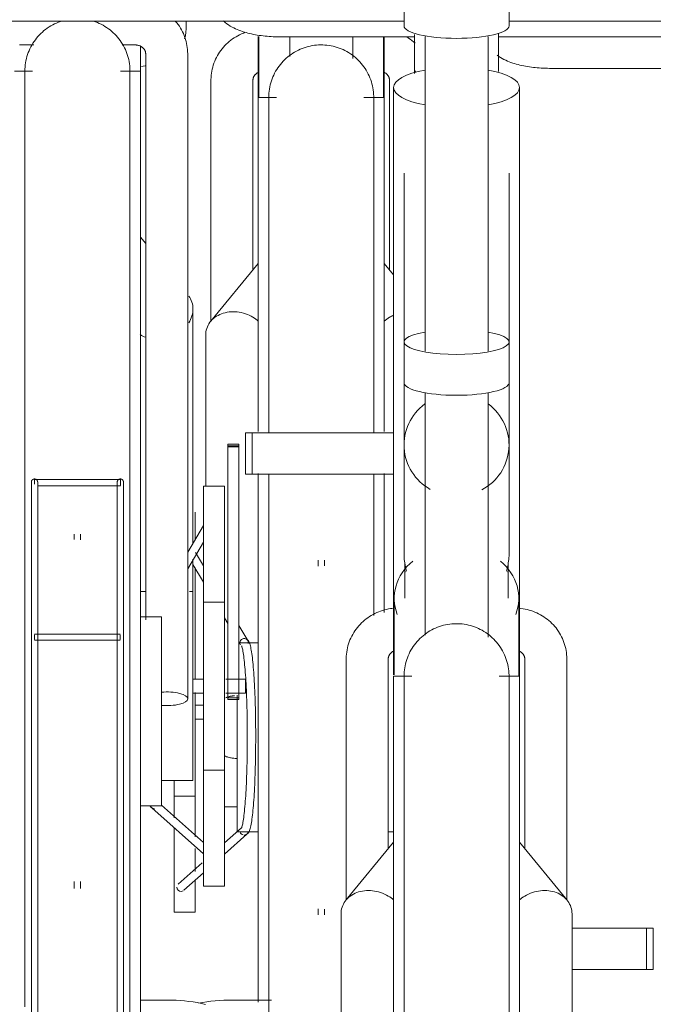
# Model space of a CAD drawing. Extents: x 50445 to 145605, y -10968 to 41989.
# Tile 144 of 256: x 89518 to 89820, y -128 to 341. Entities that reach past the tile are written whole.
import ezdxf

# ---------------------------------------------------------------- set-up
doc = ezdxf.new("R2010")
doc.units = 0
doc.header["$LTSCALE"] = 414.30304
doc.header["$MEASUREMENT"] = 0
doc.layers.add('A-EQPM', color=6, linetype='CONTINUOUS', lineweight=18)

# ---------------------------------------------------------------- blocks, each defined once
blk = doc.blocks.new('97_KA_gestapelde fietsenstalling 8 fietsen 1600x1900 - Type-V114-plotview doorsnede C C  -  1 op 100')
at = {"layer": 'A-EQPM'}
for p, q in [((8417.9, -330.29), (8417.9, -326.56)), ((8452.2, -333.98), (8452.2, -362.96)), ((8452.55, -333.98), (8452.55, -362.96)), ((8467.2, -334.09), (8467.2, -343.5)), ((8497.2, -344.41), (8497.2, -334.09)), ((8511.85, -363), (8511.85, -334.09)), ((8512.2, -362.96), (8512.2, -334.09)), ((8591.1, -349.13), (8712.47, -349.13)), ((8429.7, -354.68), (8429.7, -469.58)), ((8449.7, -445.11), (8449.7, -354.68)), ((8514.7, -354.68), (8514.7, -445.11)), ((8460.94, -362.96), (8452.2, -362.96)), ((8452.2, -522.03), (8452.2, -362.96)), ((8512.2, -362.96), (8502.57, -362.96)), ((8512.2, -362.96), (8512.2, -522.03)), ((8452.2, -442.04), (8429.56, -469.62)), ((8516.63, -447.43), (8512.2, -442.04)), ((8427.2, -476.2), (8427.2, -548.02)), ((8452.2, -667.77), (8452.2, -542.06)), ((8512.2, -542.06), (8512.2, -608.3)), ((8422.2, -560.52), (8422.2, -573.28)), ((8426.09, -585.96), (8422.37, -579.69)), ((8421.13, -585.44), (8426.13, -593.88)), ((8480.7, -583.4), (8480.7, -586.16)), ((8483.7, -586.03), (8483.7, -583.4)), ((8422.2, -586.86), (8422.2, -639.98)), ((8436.13, -610.76), (8437.7, -613.42)), ((8447.21, -621.62), (8442.92, -614.38)), ((8442.92, -622.23), (8443.78, -623.67)), ((8452.2, -622.77), (8442.92, -622.77)), ((8422.2, -646.36), (8422.2, -655.77)), ((8442.2, -667.77), (8442.2, -647.66)), ((8426.13, -652.42), (8422.2, -652.42)), ((8422.2, -655.77), (8422.2, -715.1)), ((8422.2, -659.12), (8426.13, -659.12)), ((8442.2, -712.77), (8442.2, -667.77)), ((8452.2, -793.75), (8452.2, -667.77)), ((8412.2, -706.02), (8412.2, -688.54)), ((8412.2, -695.77), (8422.2, -695.77)), ((8436.13, -700.77), (8442.2, -700.77)), ((8412.2, -751.02), (8412.2, -710.59)), ((8444.17, -710.75), (8436.13, -717.91)), ((8436.13, -723.27), (8446.82, -713.75)), ((8442.2, -712.77), (8452.2, -712.77)), ((8514.04, -712.77), (8516.63, -712.77)), ((8422.2, -720.6), (8422.2, -731.55)), ((8425.45, -727.43), (8414.11, -737.54)), ((8416.77, -740.53), (8426.13, -732.18)), ((8422.2, -735.73), (8422.2, -751.02)), ((8480.7, -749.41), (8480.7, -752.14)), ((8483.7, -752.14), (8483.7, -749.51)), ((8412.2, -751.02), (8422.2, -751.02)), ((8601.63, -758.5), (8637.01, -758.5)), ((8637.01, -758.5), (8640.23, -758.5)), ((8637.01, -778.2), (8637.01, -758.5)), ((8640.23, -778.2), (8640.23, -758.5)), ((8637.01, -778.2), (8601.63, -778.2)), ((8640.23, -778.2), (8637.01, -778.2)), ((8458.52, -792.88), (8437.81, -792.88))]:
    blk.add_line(p, q, dxfattribs=at)
at = {"layer": 'A-EQPM', "flags": 128}
for points in [[(8417.9, -330.29), (8417.8, -331.96), (8417.52, -333.58), (8417.07, -335.1)], [(8446.06, -331.98), (8445.15, -332.33), (8444.24, -332.71), (8443.36, -333.13), (8442.49, -333.58), (8441.63, -334.06), (8440.8, -334.58), (8439.98, -335.12), (8439.19, -335.71), (8438.42, -336.32), (8437.68, -336.96), (8436.96, -337.63), (8436.27, -338.33), (8435.61, -339.06), (8434.98, -339.81), (8434.37, -340.59), (8433.8, -341.4), (8433.27, -342.22), (8432.76, -343.07), (8432.3, -343.94), (8431.86, -344.83), (8431.47, -345.74), (8431.11, -346.66), (8430.8, -347.59), (8430.52, -348.54), (8430.28, -349.5), (8430.08, -350.47), (8429.92, -351.45), (8429.81, -352.43), (8429.73, -353.42), (8429.7, -354.41), (8429.7, -354.68)], [(8526.91, -337.14), (8526.18, -336.49), (8525.41, -335.87), (8524.63, -335.28), (8523.82, -334.72), (8522.99, -334.2)], [(8457.2, -362.96), (8457.22, -361.96), (8457.28, -360.96), (8457.38, -359.97), (8457.52, -358.98), (8457.7, -357.99), (8457.92, -357.02), (8458.17, -356.05), (8458.47, -355.1), (8458.8, -354.15), (8459.17, -353.23), (8459.58, -352.31), (8460.02, -351.42), (8460.5, -350.54), (8461.02, -349.68), (8461.57, -348.85), (8462.15, -348.03), (8462.76, -347.24), (8463.4, -346.48), (8464.08, -345.74), (8464.78, -345.03), (8465.51, -344.35), (8466.27, -343.69), (8467.05, -343.07), (8467.86, -342.48), (8468.69, -341.92), (8469.54, -341.4), (8470.42, -340.91), (8471.31, -340.46), (8472.22, -340.04), (8473.14, -339.66), (8474.08, -339.32), (8475.03, -339.01), (8475.99, -338.74), (8476.97, -338.51), (8477.95, -338.33), (8478.94, -338.17), (8479.93, -338.06), (8480.93, -337.99), (8481.93, -337.96), (8482.93, -337.97), (8483.93, -338.02), (8484.92, -338.11), (8485.92, -338.24), (8486.9, -338.41), (8487.88, -338.62), (8488.85, -338.86), (8489.81, -339.15), (8490.75, -339.47), (8491.69, -339.83), (8492.6, -340.23), (8493.5, -340.66), (8494.39, -341.13), (8495.25, -341.64), (8496.09, -342.18), (8496.91, -342.75), (8497.71, -343.35), (8498.48, -343.99), (8499.23, -344.66), (8499.94, -345.35), (8500.63, -346.07), (8501.29, -346.83), (8501.92, -347.6), (8502.52, -348.4), (8503.09, -349.23), (8503.62, -350.07), (8504.12, -350.94), (8504.58, -351.83), (8505.01, -352.73), (8505.4, -353.65), (8505.75, -354.59), (8506.07, -355.54), (8506.35, -356.5), (8506.59, -357.47), (8506.79, -358.45), (8506.95, -359.43), (8507.07, -360.43), (8507.15, -361.42), (8507.19, -362.42), (8507.2, -362.96)], [(8565.95, -342.92), (8566.77, -343.48), (8567.59, -343.99), (8568.41, -344.46), (8569.23, -344.89), (8570.05, -345.28), (8570.88, -345.65), (8571.71, -345.98), (8572.54, -346.3), (8573.38, -346.59), (8574.24, -346.86), (8575.09, -347.11), (8575.96, -347.35), (8576.84, -347.57), (8577.72, -347.77), (8578.62, -347.96), (8579.52, -348.13), (8580.43, -348.29), (8581.35, -348.43), (8582.27, -348.56), (8583.21, -348.68), (8584.15, -348.78), (8585.09, -348.87), (8586.04, -348.95), (8587, -349.01), (8587.95, -349.06), (8588.91, -349.1), (8589.88, -349.12), (8590.84, -349.13), (8591.1, -349.13)], [(8398.38, -347.96), (8397.48, -348.13), (8396.57, -348.29)], [(8449.7, -354.68), (8449.7, -354.53), (8449.71, -354.39), (8449.73, -354.25), (8449.75, -354.1), (8449.78, -353.96), (8449.81, -353.81), (8449.85, -353.67), (8449.9, -353.52), (8449.95, -353.38), (8450.01, -353.24), (8450.08, -353.09), (8450.15, -352.95), (8450.24, -352.81), (8450.32, -352.67), (8450.42, -352.53), (8450.52, -352.39), (8450.64, -352.26), (8450.75, -352.13), (8450.88, -352), (8451.01, -351.87), (8451.15, -351.75), (8451.3, -351.63), (8451.45, -351.51), (8451.62, -351.4), (8451.78, -351.29), (8451.96, -351.19), (8452.14, -351.09)], [(8512.21, -351.07), (8512.39, -351.16), (8512.57, -351.26), (8512.74, -351.37), (8512.9, -351.48), (8513.06, -351.59), (8513.21, -351.71), (8513.35, -351.84), (8513.48, -351.96), (8513.61, -352.09), (8513.73, -352.22), (8513.84, -352.36), (8513.95, -352.49), (8514.05, -352.63), (8514.14, -352.77), (8514.22, -352.91), (8514.3, -353.06), (8514.37, -353.2), (8514.43, -353.34), (8514.49, -353.49), (8514.54, -353.63), (8514.58, -353.77), (8514.61, -353.92), (8514.64, -354.06), (8514.67, -354.21), (8514.68, -354.35), (8514.69, -354.49), (8514.7, -354.64), (8514.7, -354.68)], [(8457.2, -369.71), (8457.2, -367.4), (8457.2, -365.56), (8457.2, -364.22), (8457.2, -363.35), (8457.2, -362.98), (8457.2, -362.96)], [(8457.2, -362.96), (8457.2, -363.21), (8457.2, -363.94), (8457.2, -365.15), (8457.2, -366.85), (8457.2, -369.04), (8457.2, -371.7), (8457.2, -374.83), (8457.2, -378.43), (8457.2, -382.5), (8457.2, -387.02), (8457.2, -391.99), (8457.2, -397.41), (8457.2, -403.25), (8457.2, -409.52), (8457.2, -416.2), (8457.2, -423.28), (8457.2, -430.76), (8457.2, -438.61), (8457.2, -446.83), (8457.2, -455.41), (8457.2, -464.32), (8457.2, -473.56), (8457.2, -483.11), (8457.2, -492.96), (8457.2, -503.08), (8457.2, -513.47), (8457.2, -522.73)], [(8457.2, -363.35), (8457.2, -362.98), (8457.2, -362.96)], [(8507.2, -522.73), (8507.2, -516.32), (8507.2, -505.86), (8507.2, -495.66), (8507.2, -485.74), (8507.2, -476.11), (8507.2, -466.78), (8507.2, -457.78), (8507.2, -449.11), (8507.2, -440.8), (8507.2, -432.84), (8507.2, -425.26), (8507.2, -418.07), (8507.2, -411.28), (8507.2, -404.9), (8507.2, -398.94), (8507.2, -393.41), (8507.2, -388.32), (8507.2, -383.68), (8507.2, -379.49), (8507.2, -375.76), (8507.2, -372.5), (8507.2, -369.71), (8507.2, -367.4), (8507.2, -365.56), (8507.2, -364.22), (8507.2, -363.35), (8507.2, -362.98), (8507.2, -362.96)], [(8507.2, -362.96), (8507.2, -363.21), (8507.2, -363.94), (8507.2, -365.15), (8507.2, -366.85), (8507.2, -369.04), (8507.2, -369.75)], [(8507.2, -363.35), (8507.2, -362.98), (8507.2, -362.96)], [(8457.2, -542.43), (8457.2, -546.05), (8457.2, -557.32), (8457.2, -568.77), (8457.2, -580.38), (8457.2, -592.12), (8457.2, -603.99), (8457.2, -615.96), (8457.2, -628.01), (8457.2, -640.13), (8457.2, -652.29), (8457.2, -664.48), (8457.2, -667.77)], [(8507.2, -609.67), (8507.2, -607.21), (8507.2, -595.32), (8507.2, -583.53), (8507.2, -571.89), (8507.2, -560.39), (8507.2, -549.07), (8507.2, -542.43)], [(8445.49, -714.25), (8446.54, -713.99), (8447.2, -713.5), (8447.59, -713.02), (8447.85, -712.55), (8448.06, -712.08), (8448.23, -711.57), (8448.39, -711.03), (8448.54, -710.43), (8448.69, -709.78), (8448.83, -709.08), (8448.96, -708.31), (8449.09, -707.48), (8449.22, -706.6), (8449.34, -705.65), (8449.46, -704.65), (8449.58, -703.59), (8449.69, -702.48), (8449.8, -701.31), (8449.91, -700.08), (8450.01, -698.81), (8450.11, -697.49), (8450.2, -696.12), (8450.29, -694.71), (8450.37, -693.25), (8450.45, -691.75), (8450.52, -690.22), (8450.59, -688.65), (8450.66, -687.04), (8450.71, -685.41), (8450.77, -683.74), (8450.82, -682.05), (8450.86, -680.34), (8450.9, -678.61), (8450.93, -676.85), (8450.96, -675.09), (8450.98, -673.31), (8450.99, -671.52), (8451, -669.73), (8451.01, -667.93), (8451.01, -666.13), (8451, -664.34), (8450.99, -662.55), (8450.97, -660.76), (8450.94, -658.99), (8450.92, -657.23), (8450.88, -655.49), (8450.84, -653.76), (8450.79, -652.06), (8450.74, -650.38), (8450.69, -648.73), (8450.63, -647.11), (8450.56, -645.52), (8450.49, -643.96), (8450.41, -642.45), (8450.33, -640.97), (8450.25, -639.53), (8450.16, -638.14), (8450.06, -636.79), (8449.96, -635.49), (8449.86, -634.24), (8449.75, -633.04), (8449.64, -631.9), (8449.53, -630.81), (8449.41, -629.78), (8449.29, -628.8), (8449.16, -627.88), (8449.03, -627.02), (8448.9, -626.22), (8448.76, -625.48), (8448.62, -624.8), (8448.48, -624.18), (8448.32, -623.61), (8448.15, -623.08), (8447.97, -622.6), (8447.74, -622.13), (8447.43, -621.66), (8446.94, -621.16), (8446.1, -620.73), (8445.58, -620.65)], [(8444.23, -624.05), (8444.27, -624.13), (8444.35, -624.33), (8444.45, -624.63), (8444.57, -625.03), (8444.68, -625.52), (8444.81, -626.09), (8444.93, -626.73), (8445.05, -627.44), (8445.17, -628.23), (8445.29, -629.08), (8445.41, -629.99), (8445.52, -630.97), (8445.63, -632.01), (8445.74, -633.11), (8445.85, -634.26), (8445.95, -635.47), (8446.05, -636.73), (8446.14, -638.04), (8446.23, -639.4), (8446.32, -640.81), (8446.4, -642.26), (8446.47, -643.75), (8446.55, -645.28), (8446.61, -646.84), (8446.67, -648.44), (8446.73, -650.07), (8446.78, -651.72), (8446.83, -653.41), (8446.87, -655.11), (8446.91, -656.84), (8446.94, -658.58), (8446.96, -660.34), (8446.98, -662.1), (8447, -663.88), (8447, -665.66), (8447.01, -667.45), (8447, -669.23), (8447, -671.01), (8446.98, -672.79), (8446.96, -674.56), (8446.94, -676.32), (8446.91, -678.06), (8446.87, -679.78), (8446.83, -681.49), (8446.78, -683.17), (8446.73, -684.83), (8446.67, -686.46), (8446.61, -688.05), (8446.55, -689.62), (8446.47, -691.15), (8446.4, -692.64), (8446.32, -694.09), (8446.23, -695.49), (8446.14, -696.85), (8446.05, -698.16), (8445.95, -699.42), (8445.85, -700.63), (8445.74, -701.79), (8445.63, -702.89), (8445.52, -703.92), (8445.41, -704.9), (8445.29, -705.82), (8445.17, -706.67), (8445.05, -707.45), (8444.93, -708.17), (8444.81, -708.81), (8444.68, -709.37), (8444.57, -709.86), (8444.45, -710.26), (8444.35, -710.57), (8444.27, -710.77), (8444.23, -710.84)], [(8457.2, -667.77), (8457.2, -679.96), (8457.2, -692.13), (8457.2, -704.26), (8457.2, -716.33), (8457.2, -728.32), (8457.2, -740.22), (8457.2, -752), (8457.2, -763.65), (8457.2, -775.14), (8457.2, -786.47), (8457.2, -797.6), (8457.2, -808.52), (8457.2, -810.83)], [(8437.81, -792.88), (8435.77, -792.91), (8433.73, -793), (8431.7, -793.14), (8429.68, -793.35), (8427.67, -793.6), (8425.67, -793.92), (8423.78, -794.28)]]:
    blk.add_lwpolyline(points, dxfattribs=at)
at = {"layer": 'A-EQPM'}
for start, end in [(94.873, 111.1943), (245.9273, 270)]:
    blk.add_arc((8442.2, -662.77), 15, start, end, dxfattribs=at)
for centre, major_axis, ratio, start_param, end_param in [((8442.2, -660.68), (15, 0), 0.848048, 1.653289, 1.940706), ((8445.49, -712.25), (0, 2), 0.996917, 1.832596, 2.879793), ((8445.49, -712.25), (0, 2), 0.996917, 3.665191, 4.45059), ((8415.44, -739.04), (-1.33, 1.49), 0.994489, 0.84558, 2.416376), ((8415.44, -739.04), (-1.33, 1.49), 0.994489, 2.416376, 2.939975), ((8415.44, -739.04), (-1.33, 1.49), 0.994489, 3.141593, 3.201774)]:
    blk.add_ellipse(centre, major_axis=major_axis, ratio=ratio, start_param=start_param, end_param=end_param, dxfattribs=at)
for points, knots in [([(8452.25, -469.53), (8451.47, -468.84), (8449.55, -467.44), (8446.13, -465.86), (8442.2, -464.99), (8438.27, -465), (8434.61, -465.88), (8431.47, -467.58), (8429.06, -469.98), (8427.54, -472.91), (8427.2, -475.09), (8427.2, -476.2)], [0.2662718, 0.2662718, 0.2662718, 0.2662718, 0.3333333, 0.4166667, 0.5, 0.5833333, 0.6666667, 0.75, 0.8333333, 0.9166667, 1, 1, 1, 1]), ([(8516.58, -466.68), (8515.93, -466.98), (8514.36, -467.81), (8512.92, -468.84), (8512.14, -469.52)], [0.6222669, 0.6222669, 0.6222669, 0.6222669, 0.6666667, 0.7337282, 0.7337282, 0.7337282, 0.7337282]), ([(8436.08, -676.46), (8436.8, -676.79), (8438.79, -677.49), (8440.89, -677.77), (8442.2, -677.77)], [0.3662628, 0.3662628, 0.3662628, 0.3662628, 0.4166667, 0.5, 0.5, 0.5, 0.5])]:
    blk.add_open_spline(points, degree=3, knots=knots, dxfattribs=at)
for points in [[(8443.53, -622.99), (8443.49, -622.76), (8443.49, -622.29), (8443.74, -621.63), (8444.19, -621.08), (8444.81, -620.73), (8445.27, -620.65), (8445.5, -620.65)], [(8445.5, -620.65), (8445.74, -620.65), (8446.2, -620.73), (8446.81, -621.08), (8447.26, -621.63), (8447.5, -622.29), (8447.5, -622.76), (8447.45, -622.99)]]:
    blk.add_open_spline(points, degree=3, dxfattribs=at)
blk = doc.blocks.new('97_KA_gestapelde fietsenstalling 16 fietsen 1600x2900 - Type-V124-plotview doorsnede C C  -  1 op 100')
at = {"layer": 'A-EQPM'}
for p, q in [((8521.63, -309.48), (8521.63, -328.91)), ((8571.63, -328.91), (8571.63, -309.48)), ((8276.63, -326.74), (8521.63, -326.74)), ((8571.52, -326.74), (8816.63, -326.74)), ((8462.43, -334.13), (8526.72, -334.13)), ((8531.63, -333.98), (8531.63, -483.74)), ((8561.63, -483.74), (8561.63, -333.98)), ((8566.54, -334.13), (8721.72, -334.13)), ((8338.63, -338), (8345.41, -338)), ((8387.41, -338), (8393.63, -338)), ((8396.13, -350.46), (8396.13, -338.43)), ((8398.63, -342.18), (8398.63, -611.8)), ((8418.63, -649.34), (8418.63, -342.18)), ((8344.79, -350.46), (8336.13, -350.46)), ((8396.13, -350.46), (8386.6, -350.46)), ((8396.13, -350.46), (8396.13, -655.27)), ((8527.1, -350.39), (8526.63, -351.62)), ((8516.63, -358.24), (8516.63, -460.45)), ((8576.63, -460.45), (8576.63, -358.24)), ((8521.63, -398.97), (8521.63, -479.44)), ((8571.63, -479.44), (8571.63, -398.97)), ((8398.63, -432.58), (8396.13, -429.54)), ((8516.63, -427.82), (8516.63, -638.01)), ((8576.63, -638.57), (8576.63, -427.82)), ((8421.13, -575.52), (8421.13, -463.7)), ((8521.63, -479.44), (8521.63, -498.87)), ((8571.63, -498.87), (8571.63, -479.44)), ((8521.63, -498.87), (8521.63, -528.43)), ((8571.63, -528.43), (8571.63, -498.87)), ((8531.63, -503.55), (8531.63, -619.11)), ((8561.63, -620.02), (8561.63, -503.55)), ((8446.13, -522.73), (8449.34, -522.73)), ((8446.13, -542.43), (8446.13, -522.73)), ((8449.34, -522.73), (8516.63, -522.73)), ((8449.34, -542.43), (8449.34, -522.73)), ((8442.92, -528.06), (8437.7, -528.06)), ((8437.7, -529.37), (8437.7, -528.06)), ((8437.7, -528.06), (8437.7, -528.36)), ((8437.7, -528.83), (8442.92, -528.83)), ((8437.7, -639.12), (8437.7, -529.37)), ((8442.92, -529.37), (8437.7, -529.37)), ((8442.92, -528.36), (8442.92, -528.06)), ((8442.92, -528.06), (8442.92, -529.37)), ((8442.92, -529.37), (8442.92, -639.12)), ((8521.63, -528.43), (8521.63, -580.41)), ((8571.63, -580.41), (8571.63, -528.43)), ((8449.34, -542.43), (8446.13, -542.43)), ((8516.63, -542.43), (8449.34, -542.43)), ((8386.61, -544.9), (8345.64, -544.9)), ((8345.64, -546.4), (8345.64, -544.95)), ((8345.64, -547.15), (8345.64, -546.4)), ((8347.19, -547.9), (8386.61, -547.9)), ((8386.61, -544.95), (8386.61, -546.4)), ((8386.61, -546.4), (8386.61, -547.84)), ((8436.13, -548.02), (8426.13, -548.02)), ((8426.13, -643.27), (8426.13, -548.02)), ((8436.13, -548.02), (8436.13, -643.27)), ((8344.19, -554.95), (8344.19, -561.36)), ((8344.19, -554.95), (8344.19, -602.58)), ((8347.19, -558.51), (8347.19, -554.95)), ((8347.19, -602.58), (8347.19, -554.95)), ((8385.07, -554.95), (8385.07, -557.2)), ((8385.07, -554.95), (8385.07, -602.58)), ((8388.07, -561.26), (8388.07, -554.95)), ((8388.07, -602.58), (8388.07, -554.95)), ((8426.13, -566.89), (8418.63, -579.56)), ((8364.63, -570.9), (8364.63, -573.53)), ((8367.63, -573.63), (8367.63, -570.9)), ((8418.63, -587.41), (8426.13, -574.74)), ((8521.63, -572.9), (8521.63, -580.41)), ((8571.63, -580.41), (8571.63, -572.9)), ((8421.13, -598.27), (8421.13, -582.81)), ((8521.97, -586.3), (8521.97, -601.47)), ((8571.28, -601.47), (8571.28, -586.3)), ((8398.69, -598.27), (8396.13, -598.27)), ((8421.13, -598.27), (8419.43, -598.27)), ((8421.13, -598.27), (8421.13, -643.27)), ((8436.13, -603.27), (8426.13, -603.27)), ((8516.97, -601.47), (8516.97, -638.01)), ((8576.28, -638.6), (8576.28, -601.47)), ((8406.13, -610.27), (8396.13, -610.27)), ((8406.13, -610.27), (8406.13, -655.27)), ((8386.48, -618.5), (8345.67, -618.5)), ((8345.67, -620), (8345.67, -618.94)), ((8345.67, -621.06), (8345.67, -620)), ((8345.67, -621.5), (8386.48, -621.5)), ((8386.48, -618.94), (8386.48, -620)), ((8386.48, -620), (8386.48, -621.06)), ((8494.13, -630.29), (8494.13, -745.19)), ((8514.13, -720.72), (8514.13, -630.29)), ((8579.13, -630.29), (8579.13, -720.72)), ((8599.13, -745.19), (8599.13, -630.29)), ((8344.19, -638.38), (8344.19, -968.3)), ((8347.19, -968.3), (8347.19, -638.38)), ((8385.07, -638.38), (8385.07, -810.83)), ((8388.07, -810.83), (8388.07, -638.38)), ((8426.13, -639.92), (8421.13, -639.92)), ((8446.13, -639.92), (8436.82, -639.92)), ((8437.7, -649.65), (8437.7, -639.12)), ((8442.92, -639.12), (8442.92, -649.65)), ((8446.13, -639.92), (8446.13, -643.27)), ((8525.37, -638.57), (8516.63, -638.57)), ((8516.63, -943.38), (8516.63, -638.57)), ((8576.63, -638.57), (8567, -638.57)), ((8576.63, -638.57), (8576.63, -943.38)), ((8421.13, -643.27), (8421.13, -688.27)), ((8421.13, -646.62), (8426.13, -646.62)), ((8426.13, -738.52), (8426.13, -643.27)), ((8436.13, -643.27), (8436.13, -738.52)), ((8436.82, -646.62), (8446.13, -646.62)), ((8446.13, -643.27), (8446.13, -646.62)), ((8437.7, -648.87), (8437.7, -649.65)), ((8437.7, -648.87), (8442.92, -648.87)), ((8437.7, -649.65), (8442.92, -649.65)), ((8442.92, -649.65), (8442.92, -648.87)), ((8396.13, -655.27), (8396.13, -811.38)), ((8406.13, -655.27), (8406.13, -700.27)), ((8426.13, -683.27), (8436.13, -683.27)), ((8406.13, -688.27), (8421.13, -688.27)), ((8396.13, -700.27), (8406.13, -700.27)), ((8401.51, -701.25), (8426.13, -723.19)), ((8426.13, -717.83), (8406.13, -700)), ((8516.63, -717.65), (8493.98, -745.23)), ((8599.27, -745.23), (8576.63, -717.65)), ((8364.63, -736.38), (8364.63, -739.64)), ((8367.63, -739.64), (8367.63, -736.38)), ((8426.13, -738.52), (8436.13, -738.52)), ((8491.63, -751.81), (8491.63, -936.29)), ((8601.63, -936.29), (8601.63, -751.81)), ((8410.52, -792.88), (8396.13, -792.88))]:
    blk.add_line(p, q, dxfattribs=at)
at = {"layer": 'A-EQPM', "flags": 128}
for points in [[(8347.33, -333.98), (8348.01, -333.24), (8348.71, -332.53), (8349.44, -331.85), (8350.2, -331.19), (8350.98, -330.57), (8351.79, -329.98), (8352.62, -329.42), (8353.47, -328.9), (8354.35, -328.41), (8355.24, -327.96), (8356.15, -327.54), (8357.07, -327.16), (8358.01, -326.82)], [(8373.74, -326.65), (8374.68, -326.97), (8375.61, -327.33), (8376.53, -327.73), (8377.43, -328.16), (8378.32, -328.63), (8379.18, -329.14), (8380.02, -329.68), (8380.84, -330.25), (8381.64, -330.85), (8382.41, -331.49), (8383.16, -332.16), (8383.87, -332.85), (8384.56, -333.57), (8385.22, -334.33), (8385.85, -335.1), (8386.45, -335.9), (8387.02, -336.73), (8387.55, -337.57), (8388.05, -338.44), (8388.51, -339.33), (8388.94, -340.23), (8389.33, -341.15), (8389.68, -342.09), (8390, -343.04), (8390.28, -344), (8390.52, -344.97), (8390.72, -345.95), (8390.88, -346.93), (8391, -347.93), (8391.08, -348.92), (8391.12, -349.92), (8391.13, -350.46)], [(8418.63, -342.18), (8418.61, -341.19), (8418.54, -340.2), (8418.44, -339.21), (8418.29, -338.24), (8418.11, -337.26), (8417.88, -336.3), (8417.61, -335.35), (8417.3, -334.41), (8416.96, -333.48), (8416.57, -332.57), (8416.15, -331.68), (8415.69, -330.81), (8415.2, -329.95), (8414.67, -329.12), (8414.11, -328.31), (8413.52, -327.52), (8412.89, -326.76)], [(8435.64, -326.58), (8436.46, -327.29), (8437.28, -327.92), (8438.1, -328.48), (8438.92, -328.99), (8439.74, -329.46), (8440.56, -329.89), (8441.38, -330.28), (8442.2, -330.65), (8443.03, -330.98), (8443.87, -331.3), (8444.71, -331.59), (8445.56, -331.86), (8446.42, -332.11), (8447.29, -332.35), (8448.16, -332.57), (8449.05, -332.77), (8449.94, -332.96), (8450.85, -333.13), (8451.76, -333.29), (8452.67, -333.43), (8453.6, -333.56), (8454.53, -333.68), (8455.47, -333.78), (8456.42, -333.87), (8457.37, -333.95), (8458.32, -334.01), (8459.28, -334.06), (8460.24, -334.1), (8461.21, -334.12), (8462.17, -334.13), (8462.43, -334.13)], [(8566.63, -350.63), (8566.63, -349.51), (8566.63, -348.37), (8566.63, -347.23), (8566.63, -346.08), (8566.63, -344.93), (8566.63, -343.77), (8566.63, -342.61), (8566.63, -341.45), (8566.63, -340.29), (8566.63, -339.14), (8566.63, -338), (8566.63, -336.86), (8566.63, -335.73), (8566.63, -334.61), (8566.63, -333.51), (8566.63, -332.42)], [(8341.13, -350.46), (8341.15, -349.46), (8341.21, -348.46), (8341.31, -347.47), (8341.45, -346.48), (8341.63, -345.49), (8341.85, -344.52), (8342.1, -343.55), (8342.4, -342.6), (8342.73, -341.65), (8343.1, -340.73), (8343.51, -339.81), (8343.95, -338.92), (8344.43, -338.04), (8344.95, -337.18), (8345.5, -336.35), (8346.08, -335.53), (8346.69, -334.74), (8347.33, -333.98)], [(8526.63, -333.05), (8526.63, -334.15), (8526.63, -335.26), (8526.63, -336.38), (8526.63, -337.52), (8526.63, -338.66), (8526.63, -339.81), (8526.63, -340.96), (8526.63, -342.12), (8526.63, -343.28), (8526.63, -344.44), (8526.63, -345.6), (8526.63, -346.75), (8526.63, -347.89), (8526.63, -349.03), (8526.63, -350.16), (8526.63, -351.28)], [(8338.57, -338), (8338.63, -338)], [(8393.63, -338), (8393.85, -338), (8394.07, -338.01), (8394.29, -338.03), (8394.51, -338.06), (8394.73, -338.1), (8394.94, -338.14), (8395.15, -338.2), (8395.36, -338.26), (8395.56, -338.33), (8395.76, -338.4), (8395.95, -338.48), (8396.14, -338.57), (8396.32, -338.66), (8396.5, -338.76), (8396.67, -338.87), (8396.83, -338.98), (8396.99, -339.09), (8397.14, -339.21), (8397.28, -339.34), (8397.41, -339.46), (8397.54, -339.59), (8397.66, -339.72), (8397.77, -339.86), (8397.88, -339.99), (8397.98, -340.13), (8398.07, -340.27), (8398.15, -340.41), (8398.23, -340.56), (8398.3, -340.7), (8398.36, -340.84), (8398.42, -340.99), (8398.47, -341.13), (8398.51, -341.27), (8398.54, -341.42), (8398.57, -341.56), (8398.6, -341.71), (8398.61, -341.85), (8398.62, -341.99), (8398.63, -342.14), (8398.63, -342.18)], [(8341.13, -350.85), (8341.13, -350.48), (8341.13, -350.46)], [(8341.13, -357.21), (8341.13, -354.9), (8341.13, -353.06), (8341.13, -351.72), (8341.13, -350.85), (8341.13, -350.48), (8341.13, -350.46)], [(8341.13, -350.46), (8341.13, -350.71), (8341.13, -351.44), (8341.13, -352.65), (8341.13, -354.35), (8341.13, -356.54), (8341.13, -359.2), (8341.13, -362.33), (8341.13, -365.93), (8341.13, -370), (8341.13, -374.52), (8341.13, -379.49), (8341.13, -384.91), (8341.13, -390.75), (8341.13, -397.02), (8341.13, -403.7), (8341.13, -410.78), (8341.13, -418.26), (8341.13, -426.11), (8341.13, -434.33), (8341.13, -442.91), (8341.13, -451.82), (8341.13, -461.06), (8341.13, -470.61), (8341.13, -480.46), (8341.13, -490.58), (8341.13, -500.97), (8341.13, -511.6), (8341.13, -522.47), (8341.13, -533.55), (8341.13, -544.82), (8341.13, -556.27), (8341.13, -567.88), (8341.13, -579.62), (8341.13, -591.49), (8341.13, -603.46), (8341.13, -615.51), (8341.13, -627.63), (8341.13, -639.79), (8341.13, -651.98), (8341.13, -655.27)], [(8391.13, -350.85), (8391.13, -350.48), (8391.13, -350.46)], [(8391.13, -655.27), (8391.13, -643.08), (8391.13, -630.91), (8391.13, -618.78), (8391.13, -606.71), (8391.13, -594.71), (8391.13, -582.82), (8391.13, -571.03), (8391.13, -559.39), (8391.13, -547.89), (8391.13, -536.57), (8391.13, -525.44), (8391.13, -514.52), (8391.13, -503.82), (8391.13, -493.36), (8391.13, -483.16), (8391.13, -473.24), (8391.13, -463.61), (8391.13, -454.28), (8391.13, -445.28), (8391.13, -436.61), (8391.13, -428.3), (8391.13, -420.34), (8391.13, -412.76), (8391.13, -405.57), (8391.13, -398.78), (8391.13, -392.4), (8391.13, -386.44), (8391.13, -380.91), (8391.13, -375.82), (8391.13, -371.18), (8391.13, -366.99), (8391.13, -363.26), (8391.13, -360), (8391.13, -357.21), (8391.13, -354.9), (8391.13, -353.06), (8391.13, -351.72), (8391.13, -350.85), (8391.13, -350.48), (8391.13, -350.46)], [(8391.13, -350.46), (8391.13, -350.71), (8391.13, -351.44), (8391.13, -352.65), (8391.13, -354.35), (8391.13, -356.54), (8391.13, -357.76)], [(8344.19, -546.17), (8344.19, -546.11), (8344.19, -546.05), (8344.2, -545.99), (8344.21, -545.93), (8344.22, -545.87), (8344.23, -545.81), (8344.25, -545.75), (8344.27, -545.69), (8344.29, -545.64), (8344.31, -545.58), (8344.33, -545.53), (8344.36, -545.47), (8344.39, -545.42), (8344.42, -545.37), (8344.45, -545.32), (8344.49, -545.27), (8344.52, -545.22), (8344.56, -545.18), (8344.6, -545.13), (8344.64, -545.09), (8344.69, -545.05), (8344.73, -545.01), (8344.78, -544.97), (8344.83, -544.94), (8344.88, -544.9), (8344.93, -544.87), (8344.98, -544.84), (8345.04, -544.81), (8345.09, -544.79), (8345.15, -544.77), (8345.2, -544.75), (8345.26, -544.73), (8345.32, -544.71), (8345.38, -544.7), (8345.44, -544.69), (8345.49, -544.68), (8345.55, -544.67), (8345.61, -544.67), (8345.67, -544.67), (8345.73, -544.67), (8345.79, -544.67), (8345.85, -544.67), (8345.91, -544.68), (8345.97, -544.69), (8346.03, -544.7), (8346.09, -544.72), (8346.15, -544.74), (8346.2, -544.76), (8346.26, -544.78), (8346.31, -544.8), (8346.37, -544.83), (8346.42, -544.86), (8346.47, -544.89), (8346.52, -544.92), (8346.57, -544.95), (8346.62, -544.99), (8346.67, -545.03), (8346.71, -545.07), (8346.75, -545.11), (8346.8, -545.15), (8346.84, -545.2), (8346.87, -545.24), (8346.91, -545.29), (8346.94, -545.34), (8346.98, -545.39), (8347.01, -545.44), (8347.03, -545.5), (8347.06, -545.55), (8347.08, -545.61), (8347.1, -545.66), (8347.12, -545.72), (8347.14, -545.78), (8347.15, -545.84), (8347.17, -545.89), (8347.17, -545.95), (8347.18, -546.01), (8347.19, -546.07), (8347.19, -546.13), (8347.19, -546.17)], [(8344.19, -554.95), (8344.19, -554.12), (8344.19, -553.32), (8344.19, -552.56), (8344.19, -551.84), (8344.19, -551.16), (8344.19, -550.52), (8344.19, -549.92), (8344.19, -549.36), (8344.19, -548.84), (8344.19, -548.37), (8344.19, -547.94), (8344.19, -547.55), (8344.19, -547.22), (8344.19, -546.92), (8344.19, -546.68), (8344.19, -546.48), (8344.19, -546.33), (8344.19, -546.23), (8344.19, -546.17), (8344.19, -546.17)], [(8344.19, -546.17), (8344.19, -546.19), (8344.19, -546.26), (8344.19, -546.38), (8344.19, -546.55), (8344.19, -546.76), (8344.19, -547.02), (8344.19, -547.33), (8344.19, -547.69), (8344.19, -548.09), (8344.19, -548.53), (8344.19, -549.02), (8344.19, -549.56), (8344.19, -550.13), (8344.19, -550.75), (8344.19, -551.4), (8344.19, -552.1), (8344.19, -552.84), (8344.19, -553.61), (8344.19, -554.42), (8344.19, -554.95)], [(8347.19, -554.95), (8347.19, -554.12), (8347.19, -553.32), (8347.19, -552.56), (8347.19, -551.84), (8347.19, -551.16), (8347.19, -550.52), (8347.19, -549.92), (8347.19, -549.36), (8347.19, -548.84), (8347.19, -548.37), (8347.19, -547.94), (8347.19, -547.55), (8347.19, -547.22), (8347.19, -546.92), (8347.19, -546.68), (8347.19, -546.48), (8347.19, -546.33), (8347.19, -546.23), (8347.19, -546.17), (8347.19, -546.17)], [(8347.19, -546.17), (8347.19, -546.19), (8347.19, -546.26), (8347.19, -546.38), (8347.19, -546.55), (8347.19, -546.76), (8347.19, -547.02), (8347.19, -547.33), (8347.19, -547.69), (8347.19, -548.09), (8347.19, -548.53), (8347.19, -549.02), (8347.19, -549.56), (8347.19, -550.13), (8347.19, -550.75), (8347.19, -551.4), (8347.19, -552.1), (8347.19, -552.84), (8347.19, -553.61), (8347.19, -554.42), (8347.19, -554.95)], [(8385.07, -546.17), (8385.07, -546.11), (8385.07, -546.05), (8385.08, -545.99), (8385.09, -545.93), (8385.1, -545.87), (8385.11, -545.81), (8385.13, -545.75), (8385.14, -545.69), (8385.16, -545.64), (8385.19, -545.58), (8385.21, -545.53), (8385.24, -545.47), (8385.27, -545.42), (8385.3, -545.37), (8385.33, -545.32), (8385.36, -545.27), (8385.4, -545.22), (8385.44, -545.18), (8385.48, -545.13), (8385.52, -545.09), (8385.57, -545.05), (8385.61, -545.01), (8385.66, -544.97), (8385.71, -544.94), (8385.76, -544.9), (8385.81, -544.87), (8385.86, -544.84), (8385.91, -544.81), (8385.97, -544.79), (8386.02, -544.77), (8386.08, -544.75), (8386.14, -544.73), (8386.2, -544.71), (8386.25, -544.7), (8386.31, -544.69), (8386.37, -544.68), (8386.43, -544.67), (8386.49, -544.67), (8386.55, -544.67), (8386.61, -544.67), (8386.67, -544.67), (8386.73, -544.67), (8386.79, -544.68), (8386.85, -544.69), (8386.91, -544.7), (8386.97, -544.72), (8387.02, -544.74), (8387.08, -544.76), (8387.14, -544.78), (8387.19, -544.8), (8387.25, -544.83), (8387.3, -544.86), (8387.35, -544.89), (8387.4, -544.92), (8387.45, -544.95), (8387.5, -544.99), (8387.54, -545.03), (8387.59, -545.07), (8387.63, -545.11), (8387.67, -545.15), (8387.71, -545.2), (8387.75, -545.24), (8387.79, -545.29), (8387.82, -545.34), (8387.85, -545.39), (8387.88, -545.44), (8387.91, -545.5), (8387.94, -545.55), (8387.96, -545.61), (8387.98, -545.66), (8388, -545.72), (8388.02, -545.78), (8388.03, -545.84), (8388.04, -545.89), (8388.05, -545.95), (8388.06, -546.01), (8388.06, -546.07), (8388.07, -546.13), (8388.07, -546.17)], [(8385.07, -554.95), (8385.07, -554.12), (8385.07, -553.32), (8385.07, -552.56), (8385.07, -551.84), (8385.07, -551.16), (8385.07, -550.52), (8385.07, -549.92), (8385.07, -549.36), (8385.07, -548.84), (8385.07, -548.37), (8385.07, -547.94), (8385.07, -547.55), (8385.07, -547.22), (8385.07, -546.92), (8385.07, -546.68), (8385.07, -546.48), (8385.07, -546.33), (8385.07, -546.23), (8385.07, -546.17), (8385.07, -546.17)], [(8385.07, -546.17), (8385.07, -546.19), (8385.07, -546.26), (8385.07, -546.38), (8385.07, -546.55), (8385.07, -546.76), (8385.07, -547.02), (8385.07, -547.33), (8385.07, -547.69), (8385.07, -548.09), (8385.07, -548.53), (8385.07, -549.02), (8385.07, -549.56), (8385.07, -550.13), (8385.07, -550.75), (8385.07, -551.4), (8385.07, -552.1), (8385.07, -552.84), (8385.07, -553.61), (8385.07, -554.42), (8385.07, -554.95)], [(8388.07, -554.95), (8388.07, -554.12), (8388.07, -553.32), (8388.07, -552.56), (8388.07, -551.84), (8388.07, -551.16), (8388.07, -550.52), (8388.07, -549.92), (8388.07, -549.36), (8388.07, -548.84), (8388.07, -548.37), (8388.07, -547.94), (8388.07, -547.55), (8388.07, -547.22), (8388.07, -546.92), (8388.07, -546.68), (8388.07, -546.48), (8388.07, -546.33), (8388.07, -546.23), (8388.07, -546.17), (8388.07, -546.17)], [(8388.07, -546.17), (8388.07, -546.19), (8388.07, -546.26), (8388.07, -546.38), (8388.07, -546.55), (8388.07, -546.76), (8388.07, -547.02), (8388.07, -547.33), (8388.07, -547.69), (8388.07, -548.09), (8388.07, -548.53), (8388.07, -549.02), (8388.07, -549.56), (8388.07, -550.13), (8388.07, -550.75), (8388.07, -551.4), (8388.07, -552.1), (8388.07, -552.84), (8388.07, -553.61), (8388.07, -554.42), (8388.07, -554.95)], [(8344.19, -602.58), (8344.19, -603.45), (8344.19, -604.34), (8344.19, -605.27), (8344.19, -606.23), (8344.19, -607.22), (8344.19, -608.23), (8344.19, -609.27), (8344.19, -610.33), (8344.19, -611.41), (8344.19, -612.52), (8344.19, -613.64), (8344.19, -614.77), (8344.19, -615.93), (8344.19, -617.09), (8344.19, -618.26), (8344.19, -619.45), (8344.19, -620.64), (8344.19, -621.83), (8344.19, -623.03), (8344.19, -624.23), (8344.19, -625.43), (8344.19, -626.63), (8344.19, -627.82), (8344.19, -629.01), (8344.19, -630.18), (8344.19, -631.35), (8344.19, -632.51), (8344.19, -633.65), (8344.19, -634.77), (8344.19, -635.88), (8344.19, -636.97), (8344.19, -638.04), (8344.19, -638.38)], [(8347.19, -638.38), (8347.19, -637.32), (8347.19, -636.24), (8347.19, -635.13), (8347.19, -634.01), (8347.19, -632.88), (8347.19, -631.73), (8347.19, -630.56), (8347.19, -629.39), (8347.19, -628.21), (8347.19, -627.02), (8347.19, -625.82), (8347.19, -624.62), (8347.19, -623.42), (8347.19, -622.22), (8347.19, -621.03), (8347.19, -619.84), (8347.19, -618.65), (8347.19, -617.47), (8347.19, -616.3), (8347.19, -615.15), (8347.19, -614.01), (8347.19, -612.88), (8347.19, -611.77), (8347.19, -610.68), (8347.19, -609.61), (8347.19, -608.57), (8347.19, -607.55), (8347.19, -606.55), (8347.19, -605.58), (8347.19, -604.64), (8347.19, -603.74), (8347.19, -602.86), (8347.19, -602.58)], [(8385.07, -602.58), (8385.07, -603.45), (8385.07, -604.34), (8385.07, -605.27), (8385.07, -606.23), (8385.07, -607.22), (8385.07, -608.23), (8385.07, -609.27), (8385.07, -610.33), (8385.07, -611.41), (8385.07, -612.52), (8385.07, -613.64), (8385.07, -614.77), (8385.07, -615.93), (8385.07, -617.09), (8385.07, -618.26), (8385.07, -619.45), (8385.07, -620.64), (8385.07, -621.83), (8385.07, -623.03), (8385.07, -624.23), (8385.07, -625.43), (8385.07, -626.63), (8385.07, -627.82), (8385.07, -629.01), (8385.07, -630.18), (8385.07, -631.35), (8385.07, -632.51), (8385.07, -633.65), (8385.07, -634.77), (8385.07, -635.88), (8385.07, -636.97), (8385.07, -638.04), (8385.07, -638.38)], [(8388.07, -638.38), (8388.07, -637.32), (8388.07, -636.24), (8388.07, -635.13), (8388.07, -634.01), (8388.07, -632.88), (8388.07, -631.73), (8388.07, -630.56), (8388.07, -629.39), (8388.07, -628.21), (8388.07, -627.02), (8388.07, -625.82), (8388.07, -624.62), (8388.07, -623.42), (8388.07, -622.22), (8388.07, -621.03), (8388.07, -619.84), (8388.07, -618.65), (8388.07, -617.47), (8388.07, -616.3), (8388.07, -615.15), (8388.07, -614.01), (8388.07, -612.88), (8388.07, -611.77), (8388.07, -610.68), (8388.07, -609.61), (8388.07, -608.57), (8388.07, -607.55), (8388.07, -606.55), (8388.07, -605.58), (8388.07, -604.64), (8388.07, -603.74), (8388.07, -602.86), (8388.07, -602.58)], [(8516.2, -606.27), (8515.23, -606.4), (8514.26, -606.57), (8513.31, -606.77), (8512.36, -607.01), (8511.42, -607.28), (8510.49, -607.59), (8509.57, -607.94), (8508.67, -608.32), (8507.78, -608.73), (8506.91, -609.18), (8506.06, -609.67), (8505.23, -610.18), (8504.41, -610.73), (8503.62, -611.31), (8502.85, -611.93), (8502.11, -612.57), (8501.39, -613.24), (8500.7, -613.94), (8500.04, -614.67), (8499.4, -615.42), (8498.8, -616.2), (8498.23, -617.01), (8497.69, -617.83), (8497.19, -618.68), (8496.72, -619.55), (8496.29, -620.44), (8495.9, -621.34), (8495.54, -622.27), (8495.22, -623.2), (8494.94, -624.15), (8494.71, -625.11), (8494.51, -626.08), (8494.35, -627.06), (8494.23, -628.04), (8494.16, -629.03), (8494.13, -630.02), (8494.13, -630.29)], [(8599.13, -630.29), (8599.11, -629.3), (8599.04, -628.31), (8598.94, -627.32), (8598.79, -626.34), (8598.61, -625.37), (8598.38, -624.41), (8598.11, -623.46), (8597.8, -622.52), (8597.46, -621.59), (8597.07, -620.68), (8596.65, -619.79), (8596.19, -618.91), (8595.7, -618.06), (8595.17, -617.23), (8594.61, -616.42), (8594.01, -615.63), (8593.39, -614.87), (8592.74, -614.13), (8592.05, -613.43), (8591.34, -612.75), (8590.6, -612.1), (8589.84, -611.48), (8589.06, -610.89), (8588.25, -610.33), (8587.42, -609.8), (8586.57, -609.31), (8585.71, -608.85), (8584.82, -608.43), (8583.92, -608.04), (8583.01, -607.68), (8582.09, -607.36), (8581.15, -607.08), (8580.2, -606.83), (8579.25, -606.62), (8578.29, -606.44), (8577.32, -606.3), (8576.34, -606.2)], [(8521.63, -638.57), (8521.65, -637.57), (8521.71, -636.57), (8521.81, -635.58), (8521.95, -634.59), (8522.12, -633.6), (8522.34, -632.63), (8522.6, -631.66), (8522.9, -630.71), (8523.23, -629.76), (8523.6, -628.84), (8524.01, -627.92), (8524.45, -627.03), (8524.93, -626.15), (8525.45, -625.29), (8525.99, -624.45), (8526.57, -623.64), (8527.19, -622.85), (8527.83, -622.09), (8528.51, -621.35), (8529.21, -620.64), (8529.94, -619.95), (8530.7, -619.3), (8531.48, -618.68), (8532.29, -618.09), (8533.12, -617.53), (8533.97, -617.01), (8534.84, -616.52), (8535.73, -616.07), (8536.64, -615.65), (8537.57, -615.27), (8538.51, -614.93), (8539.46, -614.62), (8540.42, -614.35), (8541.4, -614.12), (8542.38, -613.93), (8543.37, -613.78), (8544.36, -613.67), (8545.36, -613.6), (8546.36, -613.57), (8547.36, -613.58), (8548.36, -613.63), (8549.35, -613.72), (8550.34, -613.85), (8551.33, -614.02), (8552.31, -614.22), (8553.28, -614.47), (8554.23, -614.76), (8555.18, -615.08), (8556.11, -615.44), (8557.03, -615.84), (8557.93, -616.27), (8558.81, -616.74), (8559.68, -617.25), (8560.52, -617.79), (8561.34, -618.36), (8562.14, -618.96), (8562.91, -619.6), (8563.65, -620.26), (8564.37, -620.96), (8565.06, -621.68), (8565.72, -622.43), (8566.35, -623.21), (8566.95, -624.01), (8567.52, -624.84), (8568.05, -625.68), (8568.55, -626.55), (8569.01, -627.44), (8569.44, -628.34), (8569.83, -629.26), (8570.18, -630.2), (8570.5, -631.14), (8570.78, -632.1), (8571.02, -633.08), (8571.22, -634.06), (8571.38, -635.04), (8571.5, -636.04), (8571.58, -637.03), (8571.62, -638.03), (8571.63, -638.57)], [(8514.13, -630.29), (8514.13, -630.14), (8514.14, -630), (8514.15, -629.85), (8514.18, -629.71), (8514.2, -629.57), (8514.24, -629.42), (8514.28, -629.28), (8514.33, -629.13), (8514.38, -628.99), (8514.44, -628.85), (8514.51, -628.7), (8514.58, -628.56), (8514.66, -628.42), (8514.75, -628.28), (8514.85, -628.14), (8514.95, -628), (8515.06, -627.87), (8515.18, -627.74), (8515.31, -627.61), (8515.44, -627.48), (8515.58, -627.35), (8515.73, -627.23), (8515.88, -627.12), (8516.04, -627.01), (8516.21, -626.9), (8516.39, -626.8), (8516.57, -626.7)], [(8576.64, -626.68), (8576.82, -626.77), (8577, -626.87), (8577.16, -626.98), (8577.33, -627.09), (8577.48, -627.2), (8577.63, -627.32), (8577.78, -627.44), (8577.91, -627.57), (8578.04, -627.7), (8578.16, -627.83), (8578.27, -627.97), (8578.38, -628.1), (8578.48, -628.24), (8578.57, -628.38), (8578.65, -628.52), (8578.73, -628.66), (8578.8, -628.81), (8578.86, -628.95), (8578.91, -629.09), (8578.96, -629.24), (8579.01, -629.38), (8579.04, -629.53), (8579.07, -629.67), (8579.09, -629.82), (8579.11, -629.96), (8579.12, -630.1), (8579.13, -630.25), (8579.13, -630.29)], [(8521.63, -645.32), (8521.63, -643.01), (8521.63, -641.17), (8521.63, -639.83), (8521.63, -638.96), (8521.63, -638.59), (8521.63, -638.57)], [(8521.63, -638.57), (8521.63, -638.81), (8521.63, -639.55), (8521.63, -640.76), (8521.63, -642.46), (8521.63, -644.65), (8521.63, -647.31), (8521.63, -650.44), (8521.63, -654.04), (8521.63, -658.11), (8521.63, -662.63), (8521.63, -667.6), (8521.63, -673.02), (8521.63, -678.86), (8521.63, -685.13), (8521.63, -691.81), (8521.63, -698.89), (8521.63, -706.37), (8521.63, -714.22), (8521.63, -722.44), (8521.63, -731.02), (8521.63, -739.93), (8521.63, -749.17), (8521.63, -758.72), (8521.63, -768.56), (8521.63, -778.69), (8521.63, -789.08), (8521.63, -799.71)], [(8521.63, -638.96), (8521.63, -638.59), (8521.63, -638.57)], [(8571.63, -802.62), (8571.63, -791.93), (8571.63, -781.47), (8571.63, -771.27), (8571.63, -761.35), (8571.63, -751.72), (8571.63, -742.39), (8571.63, -733.39), (8571.63, -724.72), (8571.63, -716.41), (8571.63, -708.45), (8571.63, -700.87), (8571.63, -693.68), (8571.63, -686.89), (8571.63, -680.51), (8571.63, -674.55), (8571.63, -669.02), (8571.63, -663.93), (8571.63, -659.29), (8571.63, -655.1), (8571.63, -651.37), (8571.63, -648.11), (8571.63, -645.32), (8571.63, -643.01), (8571.63, -641.17), (8571.63, -639.83), (8571.63, -638.96), (8571.63, -638.59), (8571.63, -638.57)], [(8571.63, -638.57), (8571.63, -638.81), (8571.63, -639.55), (8571.63, -640.76), (8571.63, -642.46), (8571.63, -644.65)], [(8571.63, -638.96), (8571.63, -638.59), (8571.63, -638.57)], [(8341.13, -655.27), (8341.13, -667.46), (8341.13, -679.63), (8341.13, -691.76), (8341.13, -703.83), (8341.13, -715.82), (8341.13, -727.72), (8341.13, -739.5), (8341.13, -751.15), (8341.13, -762.64), (8341.13, -773.97), (8341.13, -785.1), (8341.13, -796.02)], [(8391.13, -810.83), (8391.13, -809.57), (8391.13, -798.93), (8391.13, -788.07), (8391.13, -776.99), (8391.13, -765.72), (8391.13, -754.27), (8391.13, -742.66), (8391.13, -730.91), (8391.13, -719.05), (8391.13, -707.08), (8391.13, -695.02), (8391.13, -682.91), (8391.13, -670.75), (8391.13, -658.56), (8391.13, -655.27)], [(8402.84, -701.75), (8401.79, -701.49), (8401.12, -701), (8400.74, -700.52)], [(8427.11, -794.84), (8425.16, -794.4), (8423.19, -794.01), (8421.2, -793.68), (8419.2, -793.41), (8417.18, -793.19), (8415.15, -793.03), (8413.11, -792.93), (8411.07, -792.89), (8410.52, -792.88)]]:
    blk.add_lwpolyline(points, dxfattribs=at)
at = {"layer": 'A-EQPM'}
for centre, major_axis, ratio, start_param, end_param in [((8546.63, -328.91), (25, 0), 0.237436, 3.141593, 4.712389), ((8546.63, -328.91), (25, 0), 0.237436, 4.712389, 6.283185), ((8546.63, -358.24), (30, 0), 0.320127, 2.094395, 4.18879), ((8546.63, -358.24), (30, 0), 0.320127, 5.235988, 7.330383), ((8546.63, -479.44), (25, 0), 0.237436, 2.219192, 4.712389), ((8546.63, -479.44), (25, 0), 0.237436, 4.712389, 7.203975), ((8546.63, -498.87), (25, 0), 0.237436, 3.141593, 4.712389), ((8546.63, -498.87), (25, 0), 0.237436, 4.712389, 6.283185), ((8546.63, -528.43), (25, 0), 0.978148, 2.220803, 4.18879), ((8546.63, -528.43), (25, 0), 0.978148, 5.212095, 7.20753), ((8546.63, -601.47), (29.65, 0), 0.838671, 2.351245, 3.455752), ((8546.63, -586.3), (24.65, 0), 0.838671, 3.046191, 3.278335), ((8546.63, -601.47), (29.65, 0), 0.838671, 5.969026, 7.073533), ((8546.63, -586.3), (24.65, 0), 0.838671, 6.146443, 6.378587), ((8408.63, -649.34), (10, 0), 0.325568, 0, 1.823675), ((8408.63, -649.34), (10, 0), 0.325568, 4.45951, 6.283185), ((8402.84, -699.75), (0, 2), 0.996917, 1.832596, 2.617994)]:
    blk.add_ellipse(centre, major_axis=major_axis, ratio=ratio, start_param=start_param, end_param=end_param, dxfattribs=at)
for points in [[(8419.12, -457.57), (8419.77, -458.45), (8420.78, -460.41), (8421.13, -462.59), (8421.13, -463.7)], [(8421.13, -463.7), (8421.13, -465.93), (8420.43, -468.22), (8419.12, -470.29)], [(8398.63, -477.2), (8397.72, -476.86), (8396.85, -476.43), (8396.07, -475.91)]]:
    blk.add_open_spline(points, degree=3, dxfattribs=at)
for points, knots in [([(8522.84, -588.59), (8522.71, -588.16), (8522.28, -586.61), (8521.77, -583.88), (8521.63, -581.57), (8521.63, -580.41)], [0.40033552, 0.40033552, 0.40033552, 0.40033552, 0.41666667, 0.45833333, 0.5, 0.5, 0.5, 0.5]), ([(8571.63, -580.41), (8571.63, -581.57), (8571.48, -583.89), (8570.97, -586.61), (8570.54, -588.16), (8570.41, -588.59)], [0.5, 0.5, 0.5, 0.5, 0.54166667, 0.58333333, 0.59966448, 0.59966448, 0.59966448, 0.59966448]), ([(8516.67, -745.14), (8515.89, -744.45), (8513.98, -743.05), (8510.55, -741.47), (8506.63, -740.6), (8502.7, -740.61), (8499.04, -741.49), (8495.9, -743.19), (8493.49, -745.59), (8491.97, -748.52), (8491.63, -750.7), (8491.63, -751.81)], [0.2662718, 0.2662718, 0.2662718, 0.2662718, 0.3333333, 0.4166667, 0.5, 0.5833333, 0.6666667, 0.75, 0.8333333, 0.9166667, 1, 1, 1, 1]), ([(8601.63, -751.81), (8601.63, -749.59), (8600.22, -745.31), (8595.43, -741.78), (8590.55, -740.61), (8586.63, -740.6), (8582.7, -741.47), (8579.28, -743.05), (8577.36, -744.45), (8576.58, -745.13)], [0, 0, 0, 0, 0.1666667, 0.3333333, 0.4166667, 0.5, 0.5833333, 0.6666667, 0.7337282, 0.7337282, 0.7337282, 0.7337282])]:
    blk.add_open_spline(points, degree=3, knots=knots, dxfattribs=at)

msp = doc.modelspace()

# ---------------------------------------------------------------- block references
at = {"layer": 'A-EQPM'}
for name in ['97_KA_gestapelde fietsenstalling 16 fietsen 1600x2900 - Type-V124-plotview doorsnede C C  -  1 op 100', '97_KA_gestapelde fietsenstalling 8 fietsen 1600x1900 - Type-V114-plotview doorsnede C C  -  1 op 100']:
    msp.add_blockref(name, (81179.52, 667.18), dxfattribs=at)

doc.saveas('drawing.dxf')
